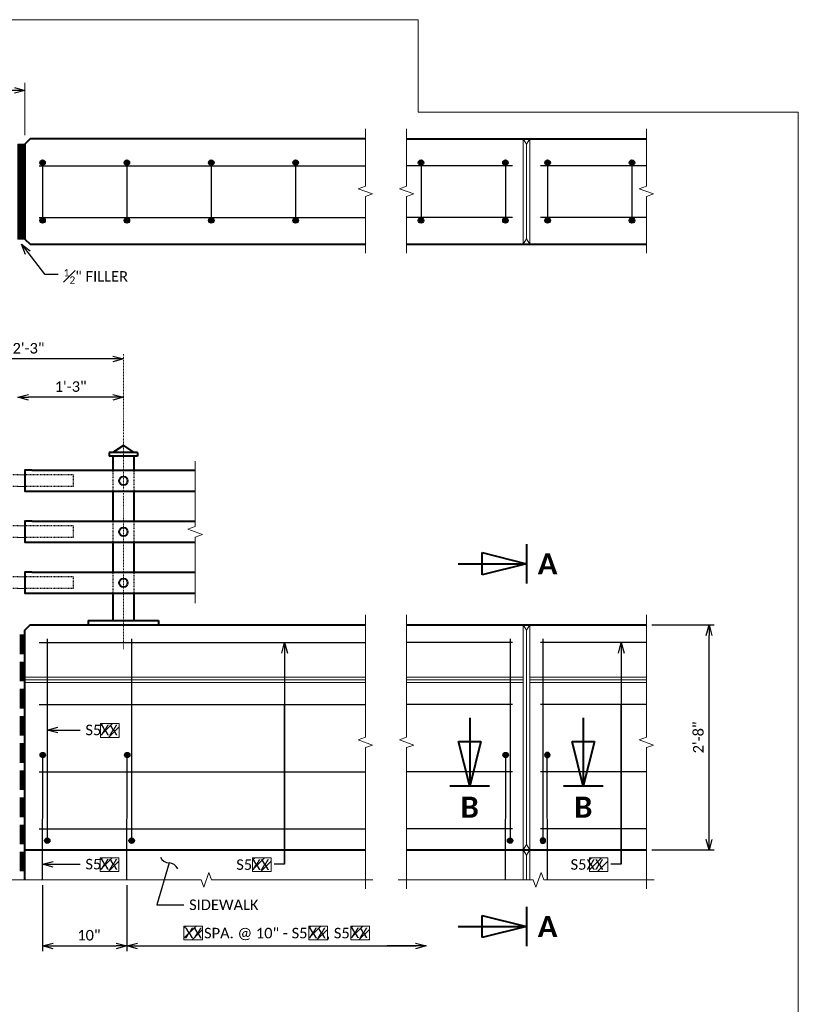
# Model space of a CAD drawing. Extents: x 5346 to 20707, y 13094 to 24070.
# Tile 13 of 14: x 5613 to 5724, y 23930 to 24070. Entities that reach past the tile are written whole.
import ezdxf
from ezdxf import colors
from ezdxf.entities.mleader import LeaderData, LeaderLine
from ezdxf.enums import TextEntityAlignment as Align
from ezdxf.math import Vec2, Vec3

# ---------------------------------------------------------------- set-up
doc = ezdxf.new("R2010")
doc.units = 0
doc.header["$MEASUREMENT"] = 0
doc.linetypes.add('Wisdot2', pattern=[0.125, 0.0625, -0.0625])
doc.linetypes.add('Wisdot4', pattern=[0.28125, 0.125, -0.0625, 0.03125, -0.0625])
for name, color, linetype, lineweight in [('B_ANNO', 7, 'Continuous', 18), ('B_ANNO_BREAK', 7, 'Continuous', 18), ('B_ANNO_DIM', 7, 'Continuous', 18), ('B_CNTR', 1, 'Wisdot4', 18), ('B_CONC_PPT', 12, 'Continuous', 40), ('B_CONC_SDWLK', 14, 'Continuous', 40), ('B_DETAIL', 7, 'Continuous', 18), ('B_DETAIL_HIDDEN', 7, 'Wisdot2', 25), ('B_DETAIL_OBJ', 7, 'Continuous', 40), ('B_REBAR', 5, 'Continuous', 25)]:
    doc.layers.add(name, color=color, linetype=linetype, lineweight=lineweight)
doc.layers.add('B_ANNO_DESIGN_NOTES', color=1, linetype='Continuous', lineweight=18, true_color=0xff0000)
doc.layers.add('B_ANNO_NOPLOT', color=47, linetype='Continuous', lineweight=18, plot=False)
doc.styles.add('Annotative', font='calibri.ttf', dxfattribs={"height": 0.0625})
doc.styles.get("Standard").update_dxf_attribs({"font": 'calibri.ttf'})
doc.styles.add('Title', font='calibrib.ttf', dxfattribs={"height": 0.125})
doc.dimstyles.new('Annotative', dxfattribs={"dimscale": 0, "dimtxt": 0.0625, "dimasz": 0.0625, "dimexe": 0.03125, "dimexo": 0.03125, "dimgap": 0.03125, "dimtad": 1, "dimdec": 3, "dimzin": 3, "dimdsep": 46, "dimlunit": 4, "dimtxsty": 'Standard', "dimblk": 'OPEN30', "dimcen": 0.03125, "dimaunit": 1, "dimadec": 0, "dimazin": 3, "dimtfac": 0.75, "dimtdec": 3, "dimtofl": 0, "dimtmove": 0, "dimatfit": 3, "dimldrblk": 'OPEN30', "dimfxl": 1, "dimtfill": 1, "dimfrac": 1, "dimtolj": 1, "dimtzin": 0, "dimarcsym": 0})

# ---------------------------------------------------------------- blocks, each defined once
blk = doc.blocks.new('AnonymousCell7')
at = {"layer": 'B_DETAIL_OBJ', "lineweight": 80}
for p, q in [((0, 16.839), (0, 14.065)), ((0, 12.976), (0, 10.202)), ((0, 9.113), (0, 6.339)), ((0, 5.25), (0, 2.476)), ((0, 1.387), (0, -1.387)), ((0, -2.476), (0, -5.25)), ((0, -6.339), (0, -9.113)), ((0, -10.202), (0, -12.976)), ((0, -14.065), (0, -16.839))]:
    blk.add_line(p, q, dxfattribs=at)
blk = doc.blocks.new('AnonymousCell69')
at = {"layer": 'B_DETAIL'}
for p, q in [((-0.48, 8.1), (0.52, 8.1)), ((-0.48, 6.43), (0.52, 6.43))]:
    blk.add_line(p, q, dxfattribs=at)
at = {"layer": 'B_DETAIL_HIDDEN'}
for p, q in [((-0.48, 8.1), (-7.36, 8.1)), ((-7.36, 8.1), (-7.36, 6.43)), ((7.36, 8.1), (0.52, 8.1)), ((7.36, 8.1), (7.36, 6.43)), ((-0.48, 6.43), (-7.36, 6.43)), ((7.36, 6.43), (0.52, 6.43))]:
    blk.add_line(p, q, dxfattribs=at)
blk = doc.blocks.new('AnonymousCell57')
at = {"layer": 'B_REBAR'}
h = blk.add_hatch(color=256, dxfattribs=at)
edge = h.paths.add_edge_path()
edge.add_arc((0, 4.109375), 0.390625, 0, 360)
h = blk.add_hatch(color=256, dxfattribs=at)
edge = h.paths.add_edge_path()
edge.add_arc((0, -4.109375), 0.390625, 0, 360)
blk.add_line((0, 4.5), (0, -4.5), dxfattribs=at)
for centre in [(0, 4.109375), (0, -4.109375)]:
    blk.add_circle(centre, 0.390625, dxfattribs=at)
blk = doc.blocks.new('FILLER PLAN')
at = {"layer": 'B_DETAIL_OBJ', "lineweight": 80}
for p, q in [((-0.5, 13.5), (-0.5, 10.77)), ((-0.5, 9.93), (-0.5, 6.89)), ((-0.5, 6.04), (-0.5, 3.45)), ((-0.5, 2.56), (-0.5, -0.05))]:
    blk.add_line(p, q, dxfattribs=at)
blk = doc.blocks.new('_Open30')
at = {"color": 0, "linetype": 'ByBlock', "lineweight": -2}
for p, q in [((-1, 0.268), (0, 0)), ((0, 0), (-1, -0.268)), ((0, 0), (-1, 0))]:
    blk.add_line(p, q, dxfattribs=at)
blk = doc.blocks.new('AnonymousCell91')
at = {"layer": 'B_REBAR'}
h = blk.add_hatch(color=256, dxfattribs=at)
edge = h.paths.add_edge_path()
edge.add_arc((0, -14.15), 0.386, 0, 360)
blk.add_line((0, 14.54), (0, -13.77), dxfattribs=at)
blk.add_circle((0, -14.15), 0.386, dxfattribs=at)
blk = doc.blocks.new('AnonymousCell92')
at = {"layer": 'B_REBAR'}
h = blk.add_hatch(color=256, dxfattribs=at)
edge = h.paths.add_edge_path()
edge.add_arc((0, 8.69), 0.386, 0, 360)
blk.add_line((-0.04, -9.07), (0, 8.3), dxfattribs=at)
blk.add_circle((0, 8.69), 0.386, dxfattribs=at)
blk = doc.blocks.new('*D100')
at = {"layer": 'B_ANNO_DIM', "color": 0, "lineweight": -2, "transparency": 16777216}
for p, q in [((270.5, 128.87), (270.5, 119.47)), ((282.5, 128.87), (282.5, 119.47)), ((272, 120.22), (281, 120.22))]:
    blk.add_line(p, q, dxfattribs=at)
at = {"layer": 'Defpoints', "color": 0, "transparency": 16777216}
for p in [(270.5, 129.62), (282.5, 129.62), (282.5, 120.22)]:
    blk.add_point(p, dxfattribs=at)
at = {"layer": 'B_ANNO_DIM', "color": 0, "lineweight": -2, "transparency": 16777216, "xscale": 1.5, "yscale": 1.5, "zscale": 1.5, "rotation": 180}
blk.add_blockref('_Open30', (270.5, 120.22), dxfattribs=at)
at = {"layer": 'B_ANNO_DIM', "color": 0, "lineweight": -2, "transparency": 16777216, "xscale": 1.5, "yscale": 1.5, "zscale": 1.5}
blk.add_blockref('_Open30', (282.5, 120.22), dxfattribs=at)
at = {"layer": 'B_ANNO_DIM', "color": 0, "transparency": 16777216, "insert": (277.1, 121.74), "char_height": 1.5, "attachment_point": 5, "bg_fill": 3, "box_fill_scale": 1.25, "bg_fill_color": 256, "bg_fill_true_color": 13158600, "bg_fill_transparency": 0}
blk.add_mtext('\\A1;10"', dxfattribs=at)
blk = doc.blocks.new('*D102')
at = {"layer": 'B_ANNO_DIM', "color": 0, "lineweight": -2, "transparency": 16777216}
blk.add_line((284, 120.22), (323.55, 120.22), dxfattribs=at)
at = {"layer": 'Defpoints', "color": 0, "transparency": 16777216}
for p in [(282.5, 120.22), (325.05, 120.22), (325.05, 120.22)]:
    blk.add_point(p, dxfattribs=at)
at = {"layer": 'B_ANNO_DIM', "color": 0, "lineweight": -2, "transparency": 16777216, "xscale": 1.5, "yscale": 1.5, "zscale": 1.5, "rotation": 180}
blk.add_blockref('_Open30', (282.5, 120.22), dxfattribs=at)
at = {"layer": 'B_ANNO_DIM', "color": 0, "lineweight": -2, "transparency": 16777216, "xscale": 1.5, "yscale": 1.5, "zscale": 1.5}
blk.add_blockref('_Open30', (325.05, 120.22), dxfattribs=at)
at = {"layer": 'B_ANNO_DIM', "color": 0, "transparency": 16777216, "insert": (302.52, 121.9), "char_height": 1.5, "attachment_point": 5, "bg_fill": 3, "box_fill_scale": 1.25, "bg_fill_color": 256, "bg_fill_true_color": 13158600, "bg_fill_transparency": 0}
blk.add_mtext('\\A1;     SPA. @ 10" - S5     , S5 ', dxfattribs=at)
blk = doc.blocks.new('SECTION')
at = {"layer": 'B_ANNO', "lineweight": 40}
for p, q in [((-1.5, 1.404), (-1.5, -1.404)), ((-4.665, -0.79125), (-4.665, 0.79125)), ((-4.665, 0.79125), (-1.5, 0)), ((-6.353, 0), (-1.5, 0)), ((-1.5, 0), (-4.665, -0.79125))]:
    blk.add_line(p, q, dxfattribs=at)
at = {"style": 'Title'}
blk.add_attdef('A', text='', height=1.5, dxfattribs=at).set_placement((0, 0), align=Align.MIDDLE_CENTER)
blk = doc.blocks.new('*U51')
at = {"layer": 'B_ANNO', "lineweight": 40}
for p, q in [((0, 6.353), (0, 1.5)), ((-0.79125, 4.665), (0.79125, 4.665)), ((0, 1.5), (-0.79125, 4.665)), ((0.79125, 4.665), (0, 1.5)), ((1.404, 1.5), (-1.404, 1.5))]:
    blk.add_line(p, q, dxfattribs=at)
at = {"style": 'Title'}
blk.add_attdef('A', text='', height=1.5, dxfattribs=at).set_placement((0, 0), align=Align.MIDDLE_CENTER)
blk = doc.blocks.new('*D52')
at = {"layer": 'B_ANNO_DIM', "color": 0, "lineweight": -2, "transparency": 16777216}
for p, q in [((5703.39, 23983.67), (5712.3, 23983.67)), ((5711.55, 23953.17), (5711.55, 23982.17)), ((5703.39, 23951.67), (5712.3, 23951.67))]:
    blk.add_line(p, q, dxfattribs=at)
at = {"layer": 'Defpoints', "color": 0, "transparency": 16777216}
for p in [(5702.64, 23983.67), (5711.55, 23983.67), (5702.64, 23951.67)]:
    blk.add_point(p, dxfattribs=at)
at = {"layer": 'B_ANNO_DIM', "color": 0, "lineweight": -2, "transparency": 16777216, "xscale": 1.5, "yscale": 1.5, "zscale": 1.5}
for p, rotation in [((5711.55, 23983.67), 90), ((5711.55, 23951.67), 270)]:
    blk.add_blockref('_Open30', p, dxfattribs=dict(at, rotation=rotation))
at = {"layer": 'B_ANNO_DIM', "color": 0, "transparency": 16777216, "insert": (5710.03, 23967.67), "char_height": 1.5, "attachment_point": 5, "rotation": 90, "bg_fill": 3, "box_fill_scale": 1.25, "bg_fill_color": 256, "bg_fill_true_color": 13158600, "bg_fill_transparency": 0}
blk.add_mtext('\\A1;2\'-8"', dxfattribs=at)
blk = doc.blocks.new('_Integral')
at = {"color": 0, "linetype": 'ByBlock', "lineweight": -2}
for centre, start, end in [((0.439, 0.118), 129, 195), ((-0.439, -0.118), 309, 15)]:
    blk.add_arc(centre, 0.454, start, end, dxfattribs=at)
blk = doc.blocks.new('POST ELEVATION')
at = {"layer": 'B_DETAIL_HIDDEN', "ltscale": 0.5}
for p, q in [((-1.5, 22.01), (-1.5, 19.01)), ((1.5, 22.01), (1.5, 19.01)), ((-1.5, 14.75), (-1.5, 11.75)), ((1.5, 14.75), (1.5, 11.75)), ((-1.5, 7.5), (-1.5, 4.5)), ((1.5, 7.5), (1.5, 4.5))]:
    blk.add_line(p, q, dxfattribs=at)
at = {"layer": 'B_DETAIL_OBJ'}
for p, q in [((0, 25.52), (-1.5, 24.52)), ((0, 25.52), (1.5, 24.52)), ((2, 24.52), (-2, 24.52)), ((-2, 24.52), (-2, 24.01)), ((2, 24.01), (-2, 24.01)), ((-1.5, 24.01), (-1.5, 22.01)), ((1.5, 24.01), (1.5, 22.01)), ((2, 24.52), (2, 24.01)), ((-1.5, 19.01), (-1.5, 14.75)), ((1.5, 19.01), (1.5, 14.75)), ((-1.5, 11.75), (-1.5, 7.5)), ((1.5, 11.75), (1.5, 7.5)), ((-1.5, 4.5), (-1.5, 0.64)), ((1.5, 4.5), (1.5, 0.64)), ((-4.99, 0.64), (5.01, 0.64)), ((-4.99, 0.64), (-4.99, 0)), ((5.01, 0.64), (5.01, 0))]:
    blk.add_line(p, q, dxfattribs=at)
for centre in [(0, 20.51), (0, 13.25), (0, 6)]:
    blk.add_circle(centre, 0.608, dxfattribs=at)
blk = doc.blocks.new('*D61')
at = {"layer": 'B_ANNO_DIM', "color": 0, "lineweight": -2, "transparency": 16777216}
blk.add_line((5626.75, 24021.51), (5602.75, 24021.51), dxfattribs=at)
at = {"layer": 'Defpoints', "color": 0, "transparency": 16777216}
for p in [(5601.25, 24021.51), (5601.25, 24021.51), (5628.25, 24021.51)]:
    blk.add_point(p, dxfattribs=at)
at = {"layer": 'B_ANNO_DIM', "color": 0, "lineweight": -2, "transparency": 16777216, "xscale": 1.5, "yscale": 1.5, "zscale": 1.5, "rotation": 180}
blk.add_blockref('_Open30', (5601.25, 24021.51), dxfattribs=at)
at = {"layer": 'B_ANNO_DIM', "color": 0, "lineweight": -2, "transparency": 16777216, "xscale": 1.5, "yscale": 1.5, "zscale": 1.5}
blk.add_blockref('_Open30', (5628.25, 24021.51), dxfattribs=at)
at = {"layer": 'B_ANNO_DIM', "color": 0, "transparency": 16777216, "insert": (5614.75, 24023.03), "char_height": 1.5, "attachment_point": 5, "bg_fill": 3, "box_fill_scale": 1.25, "bg_fill_color": 256, "bg_fill_true_color": 13158600, "bg_fill_transparency": 0}
blk.add_mtext('\\A1;2\'-3"', dxfattribs=at)
blk = doc.blocks.new('*D63')
at = {"layer": 'B_ANNO_DIM', "color": 0, "lineweight": -2, "transparency": 16777216}
blk.add_line((5626.75, 24016.06), (5614.75, 24016.06), dxfattribs=at)
at = {"layer": 'Defpoints', "color": 0, "transparency": 16777216}
for p in [(5613.25, 24016.06), (5613.25, 24016.06), (5628.25, 24016.06)]:
    blk.add_point(p, dxfattribs=at)
at = {"layer": 'B_ANNO_DIM', "color": 0, "lineweight": -2, "transparency": 16777216, "xscale": 1.5, "yscale": 1.5, "zscale": 1.5, "rotation": 180}
blk.add_blockref('_Open30', (5613.25, 24016.06), dxfattribs=at)
at = {"layer": 'B_ANNO_DIM', "color": 0, "lineweight": -2, "transparency": 16777216, "xscale": 1.5, "yscale": 1.5, "zscale": 1.5}
blk.add_blockref('_Open30', (5628.25, 24016.06), dxfattribs=at)
at = {"layer": 'B_ANNO_DIM', "color": 0, "transparency": 16777216, "insert": (5620.75, 24017.58), "char_height": 1.5, "attachment_point": 5, "bg_fill": 3, "box_fill_scale": 1.25, "bg_fill_color": 256, "bg_fill_true_color": 13158600, "bg_fill_transparency": 0}
blk.add_mtext('\\A1;1\'-3"', dxfattribs=at)
blk = doc.blocks.new('*U99')
at = {"layer": 'B_ANNO_DESIGN_NOTES'}
h = blk.add_hatch(dxfattribs=at)
h.set_pattern_fill('ANSI31', color=256, scale=8)
h.set_pattern_definition([(45, (272.3085, 275.733), (-0.707107, 0.707107), [])])
h.paths.add_polyline_path([(278.7364, 151.8578), (281.3854, 151.8578), (281.3854, 149.8908), (278.7364, 149.8908)])
h = blk.add_hatch(dxfattribs=at)
h.set_pattern_fill('ANSI31', color=256, scale=8)
h.set_pattern_definition([(45, (272.2921, 256.6455), (-0.707107, 0.707107), [])])
h.paths.add_polyline_path([(278.72, 132.7703), (281.3689, 132.7703), (281.3689, 130.8033), (278.72, 130.8033)])
at = {"layer": 'B_DETAIL'}
h = blk.add_hatch(dxfattribs=at)
h.set_pattern_fill('ANSI31', color=256)
h.set_pattern_definition([(45, (267.50375, 227.54857), (-0.0883883, 0.0883883), [])])
h.paths.add_polyline_path([(268.0038, 220.7986), (267.0038, 220.7986), (267.0038, 234.2986), (268.0038, 234.2986)])
at = {"layer": 'B_ANNO_DESIGN_NOTES'}
for points in [[(278.7364, 151.8578), (281.3854, 151.8578), (281.3854, 149.8908), (278.7364, 149.8908)], [(278.72, 132.7703), (281.3689, 132.7703), (281.3689, 130.8033), (278.72, 130.8033)]]:
    blk.add_lwpolyline(points, close=True, dxfattribs=at)
at = {"layer": 'B_ANNO_DIM'}
blk.add_line((268.0038, 235.5784), (268.0038, 243.0318), dxfattribs=at)
at = {"layer": 'B_CONC_PPT', "flags": 128}
for points in [[(316.4238, 235.0486), (268.7538, 235.0486), (268.0038, 234.2986), (268.0038, 220.7986), (268.7538, 220.0486), (316.4238, 220.0486)], [(268.0038, 133.8876), (268.0038, 165.1416), (268.7538, 165.8916), (316.4238, 165.8916)]]:
    blk.add_lwpolyline(points, dxfattribs=at)
at = {"layer": 'B_DETAIL'}
for p, q in [((316.4238, 158.4657), (268.0038, 158.4657)), ((316.4238, 158.0907), (268.0038, 158.0907)), ((316.4238, 157.7157), (268.0038, 157.7157))]:
    blk.add_line(p, q, dxfattribs=at)
blk.add_lwpolyline([(268.0038, 220.7986), (267.0038, 220.7986), (267.0038, 234.2986), (268.0038, 234.2986)], close=True, dxfattribs=at)
at = {"layer": 'B_DETAIL_OBJ', "flags": 128}
for points in [[(269.0038, 187.9056), (268.0038, 187.9056), (268.0038, 184.9076), (269.0038, 184.9076)], [(269.0038, 180.642), (268.0038, 180.642), (268.0038, 177.648), (269.0038, 177.648)], [(269.0038, 173.3976), (268.0038, 173.3976), (268.0038, 170.3976), (269.0038, 170.3976)]]:
    blk.add_lwpolyline(points, dxfattribs=at)
at = {"layer": 'B_REBAR'}
for p, q in [((270.0038, 231.22), (316.4238, 231.22)), ((270.0038, 223.8728), (316.4238, 223.8728)), ((270.0038, 163.3745), (316.4238, 163.3745)), ((270.0038, 154.5515), (316.4238, 154.5515)), ((270.0038, 154.5515), (316.4238, 154.5515)), ((270.0038, 145.0005), (316.4238, 145.0005)), ((270.0038, 145.0005), (316.4238, 145.0005)), ((270.0038, 136.8686), (316.4238, 136.8686))]:
    blk.add_line(p, q, dxfattribs=at)
for name, p in [('AnonymousCell57', (270.5038, 227.5486)), ('AnonymousCell57', (282.5038, 227.5486)), ('AnonymousCell57', (294.5038, 227.5486)), ('AnonymousCell57', (306.5038, 227.5486)), ('AnonymousCell69', (267.488, 179.1391)), ('AnonymousCell69', (267.488, 171.8795)), ('AnonymousCell69', (267.488, 164.6291)), ('AnonymousCell7', (267.5038, 147.6766)), ('AnonymousCell91', (271.1772, 149.3536)), ('AnonymousCell91', (283.1772, 149.3536)), ('AnonymousCell92', (270.5442, 138.6881))]:
    blk.add_blockref(name, p)
at = {"layer": 'B_ANNO_NOPLOT'}
blk.add_blockref('FILLER PLAN', (268.0038, 220.7986), dxfattribs=at)
at = {"layer": 'B_ANNO_DIM', "style": 'Annotative'}
blk.add_attdef('BAR1', (278.7587, 150.1973), '', height=1.5, dxfattribs=at)
at = {"layer": 'B_ANNO_DIM'}
dim = blk.add_linear_dim(base=(325.0497, 120.2196), p1=(282.5038, 120.2196), p2=(325.0497, 120.2196), text='     SPA. @ 10" - S5     , S5 ', dimstyle='Annotative', dxfattribs=at)
dim.commit()
dim.dimension.update_dxf_attribs({"geometry": '*D102', "text_midpoint": (302.5204, 120.2196), "dimtype": 160})
ml = blk.add_multileader_mtext('Standard', dxfattribs=at)
ml.set_content('BACK FACE\\POF ABUT.', color=256)
ml.set_leader_properties()
ml.set_arrow_properties(name='OPEN30')
ml.build(insert=Vec2(0, 0))
ml.multileader.update_dxf_attribs({"text_right_attachment_type": 3, "dogleg_length": 0.0625, "arrow_head_size": 1.5, "scale": 24})
ctx = ml.context
ctx.base_point, ctx.scale, ctx.char_height, ctx.arrow_head_size, ctx.landing_gap_size, ctx.plane_origin = Vec3(247.6246, 244.4761), 24, 1.5, 1.5, 0.75, Vec3(268.0038, 241.9496)
ctx.right_attachment = 3
notes = []
notes.append((ctx, [(0, (1, 1, 0), (260.843, 241.9496), (-1, 0), 1.5, [(0, [(268.0038, 241.9496), (260.843, 241.9496), (260.843, 241.9496)], 0, [])])]))
ctx.mtext.insert, ctx.mtext.flow_direction = Vec3(248.3746, 245.2371), 5
ml = blk.add_multileader_mtext('Standard', dxfattribs=at)
ml.set_content('\\A1;{\\H0.7x;\\S1#2;}" FILLER', color=256)
ml.set_leader_properties()
ml.set_arrow_properties(name='OPEN30')
ml.build(insert=Vec2(0, 0))
ml.multileader.update_dxf_attribs({"text_right_attachment_type": 3, "dogleg_length": 0.0625, "arrow_head_size": 1.5, "scale": 24})
ctx = ml.context
ctx.base_point, ctx.scale, ctx.char_height, ctx.arrow_head_size, ctx.landing_gap_size, ctx.plane_origin = Vec3(272.7466, 215.7745), 24, 1.5, 1.5, 0.75, Vec3(269.4256, 220.2585)
ctx.right_attachment = 3
notes.append((ctx, [(0, (1, 1, 0), (271.2466, 215.7745), (1, 0), 1.5, [(0, [(267.5038, 220.0486), (270.8048, 215.7745), (271.0056, 215.7745)], 0, [])])]))
ctx.mtext.insert, ctx.mtext.flow_direction = Vec3(273.4966, 216.528), 5
ml = blk.add_multileader_mtext('Standard', dxfattribs=at)
ml.set_content('S5', color=256)
ml.set_leader_properties()
ml.set_arrow_properties(name='OPEN30')
ml.build(insert=Vec2(0, 0))
ml.multileader.update_dxf_attribs({"text_right_attachment_type": 3, "dogleg_length": 0.0625, "arrow_head_size": 1.5, "scale": 24})
ctx = ml.context
ctx.base_point, ctx.scale, ctx.char_height, ctx.arrow_head_size, ctx.landing_gap_size, ctx.plane_origin = Vec3(275.8537, 150.937), 24, 1.5, 1.5, 0.75, Vec3(271.1772, 150.937)
ctx.right_attachment = 3
notes.append((ctx, [(0, (1, 1, 0), (274.3537, 150.937), (1, 0), 1.5, [(0, [(271.1772, 150.937), (274.3537, 150.937), (274.3537, 150.937)], 0, [])])]))
ctx.mtext.insert, ctx.mtext.flow_direction = Vec3(276.6037, 151.6979), 5
ml = blk.add_multileader_mtext('Standard', dxfattribs=at)
ml.set_content('S5', color=256)
ml.set_leader_properties()
ml.set_arrow_properties(name='OPEN30')
ml.build(insert=Vec2(0, 0))
ml.multileader.update_dxf_attribs({"text_right_attachment_type": 3, "dogleg_length": 0.0625, "arrow_head_size": 1.5, "scale": 24})
ctx = ml.context
ctx.base_point, ctx.scale, ctx.char_height, ctx.arrow_head_size, ctx.landing_gap_size, ctx.plane_origin = Vec3(275.8537, 131.8494), 24, 1.5, 1.5, 0.75, Vec3(271.1772, 131.8494)
ctx.right_attachment = 3
notes.append((ctx, [(0, (1, 1, 0), (274.3537, 131.8494), (1, 0), 1.5, [(0, [(270.5089, 131.8494), (274.3537, 131.8494), (274.3537, 131.8494)], 0, [])])]))
ctx.mtext.insert, ctx.mtext.flow_direction = Vec3(276.6037, 132.6104), 5
for ctx, leaders in notes:
    for number, flags, end, landing, length, lines in leaders:
        leader = LeaderData()
        leader.index, (leader.has_last_leader_line, leader.has_dogleg_vector, leader.attachment_direction) = number, flags
        leader.last_leader_point, leader.dogleg_vector, leader.dogleg_length = Vec3(end), Vec3(landing), length
        for number, points, colour, breaks in lines:
            line = LeaderLine()
            line.index, line.vertices, line.color, line.breaks = number, Vec3.list(points), colors.encode_raw_color(colour), breaks
            leader.lines.append(line)
        ctx.leaders.append(leader)
at = {"layer": 'B_ANNO_DESIGN_NOTES'}
h = blk.add_hatch(dxfattribs=at)
h.set_pattern_fill('ANSI31', color=256, scale=8)
h.set_pattern_definition([(45, (293.9587, 256.6455), (-0.707107, 0.707107), [])])
h.paths.add_polyline_path([(300.3866, 132.7703), (303.0355, 132.7703), (303.0355, 130.8033), (300.3866, 130.8033)])
h = blk.add_hatch(dxfattribs=at)
h.set_pattern_fill('ANSI31', color=256, scale=8)
h.set_pattern_definition([(45, (284.1967, 246.9276), (-0.707107, 0.707107), [])])
h.paths.add_polyline_path([(290.6246, 123.0523), (293.2735, 123.0523), (293.2735, 121.0854), (290.6246, 121.0854)])
h = blk.add_hatch(dxfattribs=at)
h.set_pattern_fill('ANSI31', color=256, scale=8)
h.set_pattern_definition([(45, (301.9388, 246.9276), (-0.707107, 0.707107), [])])
h.paths.add_polyline_path([(308.3667, 123.0523), (311.0157, 123.0523), (311.0157, 121.0854), (308.3667, 121.0854)])
h = blk.add_hatch(dxfattribs=at)
h.set_pattern_fill('ANSI31', color=256, scale=8)
h.set_pattern_definition([(45, (307.9243, 246.9276), (-0.707107, 0.707107), [])])
h.paths.add_polyline_path([(314.3522, 123.0523), (317.0012, 123.0523), (317.0012, 121.0854), (314.3522, 121.0854)])
for points in [[(300.3866, 132.7703), (303.0355, 132.7703), (303.0355, 130.8033), (300.3866, 130.8033)], [(290.6246, 123.0523), (293.2735, 123.0523), (293.2735, 121.0854), (290.6246, 121.0854)], [(308.3667, 123.0523), (311.0157, 123.0523), (311.0157, 121.0854), (308.3667, 121.0854)], [(314.3522, 123.0523), (317.0012, 123.0523), (317.0012, 121.0854), (314.3522, 121.0854)]]:
    blk.add_lwpolyline(points, close=True, dxfattribs=at)
at = {"layer": 'B_ANNO_NOPLOT', "flags": 128}
blk.add_lwpolyline([(0, 0), (0, 252), (323.9277, 252), (323.9277, 238.8552), (378, 238.8552), (378, 40.4996), (316.5708, 40.4996), (316.5708, 0)], close=True, dxfattribs=at)
at = {"layer": 'B_CONC_SDWLK', "flags": 128}
blk.add_lwpolyline([(268.0038, 129.6156), (268.0038, 133.8876), (316.4238, 133.8876)], dxfattribs=at)
blk.add_blockref('AnonymousCell92', (282.5442, 138.6881))
at = {"layer": 'B_ANNO_DIM', "style": 'Annotative'}
for tag, p in [('BAR2', (278.7401, 131.0927)), ('SPA1', (290.7475, 121.303)), ('BAR4', (308.357, 121.3216)), ('BAR5', (314.3293, 121.331))]:
    blk.add_attdef(tag, p, '', height=1.5, dxfattribs=at)
blk.add_attdef('BAR3', text='', height=1.5, dxfattribs=at).set_placement((302.7438, 131.0393), align=Align.RIGHT)
at = {"layer": 'B_ANNO_DIM'}
blk.add_leader([(323.6468, 120.2196), (319.5327, 120.2196)], dimstyle='Annotative', dxfattribs=at)
ml = blk.add_multileader_mtext('Standard', dxfattribs=at)
ml.set_content(' ', color=256)
ml.set_leader_properties()
ml.set_arrow_properties(name='OPEN30')
ml.build(insert=Vec2(0, 0))
ml.multileader.update_dxf_attribs({"text_right_attachment_type": 3, "dogleg_length": 0.0625, "arrow_head_size": 1.5, "scale": 24})
ctx = ml.context
ctx.base_point, ctx.scale, ctx.char_height, ctx.arrow_head_size, ctx.landing_gap_size, ctx.plane_origin = Vec3(301.397, 131.8494), 24, 1.5, 1.5, 0.75, Vec3(317.4454, 131.8494)
ctx.right_attachment = 3
notes = []
notes.append((ctx, [(0, (1, 1, 0), (304.9313, 131.8494), (-1, 0), 1.5, [(4, [(304.9313, 163.3745), (304.9313, 131.8494), (304.9313, 131.8494), (304.9313, 131.8494), (304.9313, 154.5475), (304.9313, 131.8494), (304.9313, 144.9965), (304.9313, 136.8646)], 0, [])])]))
ctx.mtext.insert, ctx.mtext.flow_direction = Vec3(302.147, 132.5994), 5
for ctx, leaders in notes:
    for number, flags, end, landing, length, lines in leaders:
        leader = LeaderData()
        leader.index, (leader.has_last_leader_line, leader.has_dogleg_vector, leader.attachment_direction) = number, flags
        leader.last_leader_point, leader.dogleg_vector, leader.dogleg_length = Vec3(end), Vec3(landing), length
        for number, points, colour, breaks in lines:
            line = LeaderLine()
            line.index, line.vertices, line.color, line.breaks = number, Vec3.list(points), colors.encode_raw_color(colour), breaks
            leader.lines.append(line)
        ctx.leaders.append(leader)
dim = blk.add_linear_dim(base=(282.5038, 120.2196), p1=(270.5038, 129.6156), p2=(282.5038, 129.6156), text='10"', dimstyle='Annotative', dxfattribs=at)
dim.commit()
dim.dimension.update_dxf_attribs({"geometry": '*D100', "text_midpoint": (277.1007, 120.2196), "dimtype": 160})
blk = doc.blocks.new('INS_RAILCOMB3T_BASE')
at = {"layer": 'B_ANNO_DESIGN_NOTES'}
h = blk.add_hatch(dxfattribs=at)
h.set_pattern_fill('ANSI31', color=256, scale=8)
h.set_pattern_definition([(45, (341.8565, 256.6495), (-0.707107, 0.707107), [])])
h.paths.add_polyline_path([(348.2844, 132.7743), (350.9334, 132.7743), (350.9334, 130.8073), (348.2844, 130.8073)])
at = {"layer": 'B_ANNO_BREAK', "flags": 128}
for points in [[(316.4238, 218.7752), (316.4238, 226.8318), (317.4547, 227.207), (315.3928, 227.9575), (316.4238, 228.3327), (316.4238, 236.4854)], [(322.2908, 218.7752), (322.2908, 226.8318), (323.3217, 227.207), (321.2598, 227.9575), (322.2908, 228.3327), (322.2908, 236.4854)], [(356.3948, 218.7752), (356.3948, 226.8318), (357.4257, 227.207), (355.3638, 227.9575), (356.3948, 228.3327), (356.3948, 236.4854)], [(292.2231, 168.9953), (292.2231, 178.3862), (293.254, 178.7614), (291.1921, 179.5119), (292.2231, 179.8871), (292.2231, 189.1717)], [(316.4238, 128.3515), (316.4238, 148.4327), (317.4547, 148.8079), (315.3928, 149.5584), (316.4238, 149.9336), (316.4238, 167.3304)], [(322.2908, 128.3515), (322.2908, 148.4327), (323.3217, 148.8079), (321.2598, 149.5584), (322.2908, 149.9336), (322.2908, 167.3304)], [(356.3948, 128.3515), (356.3948, 148.4327), (357.4257, 148.8079), (355.3638, 149.5584), (356.3948, 149.9336), (356.3948, 167.3304)], [(61.8, 129.6156), (83.2288, 129.6156), (83.604, 128.5847), (84.3545, 130.6466), (84.7298, 129.6156), (150.1316, 129.6156), (150.5068, 128.5847), (151.2573, 130.6466), (151.6326, 129.6156), (222.0795, 129.6156), (222.4547, 128.5847), (223.2052, 130.6466), (223.5804, 129.6156), (293.0516, 129.6156), (293.4269, 128.5847), (294.1773, 130.6466), (294.5526, 129.6156), (317.5057, 129.6156)], [(321.087, 129.6196), (340.3127, 129.6196), (340.688, 128.5887), (341.4384, 130.6506), (341.8137, 129.6196), (357.4899, 129.6196)]]:
    blk.add_lwpolyline(points, dxfattribs=at)
at = {"layer": 'B_ANNO_DESIGN_NOTES'}
blk.add_lwpolyline([(348.2844, 132.7743), (350.9334, 132.7743), (350.9334, 130.8073), (348.2844, 130.8073)], close=True, dxfattribs=at)
at = {"layer": 'B_ANNO_NOPLOT', "flags": 128}
blk.add_lwpolyline([(0, 0), (0, 252), (323.9277, 252), (323.9277, 238.8552), (378, 238.8552), (378, 40.4996), (316.5708, 40.4996), (316.5708, 0)], close=True, dxfattribs=at)
at = {"layer": 'B_CNTR'}
blk.add_line((282.0038, 204.435), (282.0038, 162.4468), dxfattribs=at)
at = {"layer": 'B_CONC_PPT'}
for p, q in [((322.2908, 235.0486), (356.3948, 235.0486)), ((322.2908, 220.0486), (356.3948, 220.0486)), ((322.2908, 165.8916), (356.3948, 165.8916))]:
    blk.add_line(p, q, dxfattribs=at)
at = {"layer": 'B_CONC_SDWLK'}
blk.add_line((322.2908, 133.8916), (356.3948, 133.8916), dxfattribs=at)
at = {"layer": 'B_DETAIL'}
for p, q in [((339.3428, 234.2966), (338.8468, 235.0486)), ((338.8468, 235.0486), (338.8468, 220.0486)), ((339.3428, 234.2966), (339.8388, 235.0486)), ((339.3428, 234.2966), (339.3428, 220.8006)), ((339.8388, 235.0486), (339.8388, 220.0486)), ((339.3428, 220.8006), (338.8468, 220.0486)), ((339.3428, 220.8006), (339.8388, 220.0486)), ((338.8468, 165.8916), (338.8468, 129.6196)), ((339.3428, 165.1396), (338.8468, 165.8916)), ((339.3428, 165.1396), (339.8388, 165.8916)), ((339.8388, 165.8916), (339.8388, 129.6196)), ((339.3428, 165.1396), (339.3428, 134.6436)), ((338.8468, 158.4657), (322.2908, 158.4657)), ((356.3948, 158.4657), (339.8388, 158.4657)), ((338.8468, 158.0907), (322.2908, 158.0907)), ((338.8468, 157.7157), (322.2908, 157.7157)), ((356.3948, 158.0907), (339.8388, 158.0907)), ((356.3948, 157.7157), (339.8388, 157.7157)), ((339.3428, 134.6436), (338.8468, 133.8916)), ((339.3428, 134.6436), (339.8388, 133.8916)), ((339.3428, 133.1396), (338.8468, 133.8916)), ((339.3428, 133.1396), (339.8388, 133.8916)), ((339.3428, 133.1396), (339.3428, 129.6196))]:
    blk.add_line(p, q, dxfattribs=at)
at = {"layer": 'B_DETAIL_OBJ'}
for p, q in [((269.0038, 187.9056), (292.2231, 187.9056)), ((269.0038, 184.9076), (292.2231, 184.9076)), ((269.0038, 180.642), (292.2231, 180.642)), ((269.0038, 177.648), (292.2231, 177.648)), ((269.0038, 173.3976), (292.2231, 173.3976)), ((269.0038, 170.3976), (292.2231, 170.3976))]:
    blk.add_line(p, q, dxfattribs=at)
at = {"layer": 'B_REBAR'}
for p, q in [((337.3424, 231.22), (322.2908, 231.22)), ((356.3948, 231.22), (341.3432, 231.22)), ((337.3424, 223.8728), (322.2908, 223.8728)), ((356.3948, 223.8728), (341.3432, 223.8728)), ((337.3424, 163.3785), (322.2908, 163.3785)), ((356.3948, 163.3785), (341.3432, 163.3785)), ((337.3424, 154.5515), (322.2908, 154.5515)), ((356.3948, 154.5515), (341.3432, 154.5515)), ((337.3424, 145.0005), (322.2908, 145.0005)), ((356.3948, 145.0005), (341.3432, 145.0005)), ((337.3424, 136.8686), (322.2908, 136.8686)), ((356.3948, 136.8686), (341.3432, 136.8686))]:
    blk.add_line(p, q, dxfattribs=at)
for name, p in [('AnonymousCell57', (324.3428, 227.5486)), ('AnonymousCell57', (336.3428, 227.5486)), ('AnonymousCell57', (342.3428, 227.5486)), ('AnonymousCell57', (354.3428, 227.5486)), ('AnonymousCell91', (337.0162, 149.3536)), ('AnonymousCell92', (336.3832, 138.6881))]:
    blk.add_blockref(name, p)
at = {"xscale": -1}
for name, p in [('AnonymousCell91', (341.6693, 149.3536)), ('AnonymousCell92', (342.3023, 138.6881))]:
    blk.add_blockref(name, p, dxfattribs=at)
at = {"layer": 'B_ANNO', "xscale": 2, "yscale": 2, "zscale": 2}
for name, p, values in [('SECTION', (342.3428, 174.5944), {'A': 'A'}), ('*U51', (331.2665, 139.9584), {'A': 'B'}), ('*U51', (347.419, 139.9584), {'A': 'B'}), ('SECTION', (342.3428, 122.9837), {'A': 'A'})]:
    blk.add_blockref(name, p, dxfattribs=at).add_auto_attribs(values)
at = {"layer": 'B_ANNO_DIM'}
blk.add_blockref('POST ELEVATION', (282.0038, 165.8916), dxfattribs=at)
at = {"layer": 'B_ANNO_DIM', "style": 'Annotative'}
for tag, p in [('SHT', (195.6155, 204.5169)), ('BAR15', (345.6116, 131.0624)), ('SPA3', (173.5597, 121.2897)), ('DIM1', (189.7499, 121.3362)), ('BAR12', (20.4825, 59.9504)), ('BAR13', (20.5031, 55.4417)), ('BAR14', (20.5078, 28.9089))]:
    blk.add_attdef(tag, p, '', height=1.5, dxfattribs=at)
at = {"layer": 'B_ANNO_DIM'}
ml = blk.add_multileader_mtext('Standard', dxfattribs=at)
ml.set_content(' ', color=256)
ml.set_leader_properties()
ml.set_arrow_properties(name='OPEN30')
ml.build(insert=Vec2(0, 0))
ml.multileader.update_dxf_attribs({"text_right_attachment_type": 3, "dogleg_length": 0.0625, "arrow_head_size": 1.5, "scale": 24})
ctx = ml.context
ctx.base_point, ctx.scale, ctx.char_height, ctx.arrow_head_size, ctx.landing_gap_size, ctx.plane_origin = Vec3(349.2949, 131.8534), 24, 1.5, 1.5, 0.75, Vec3(365.3432, 131.8534)
ctx.right_attachment = 3
notes = []
notes.append((ctx, [(0, (1, 1, 0), (352.8291, 131.8534), (-1, 0), 1.5, [(4, [(352.8291, 163.3785), (352.8291, 131.8534), (352.8291, 131.8534), (352.8291, 131.8534), (352.8291, 154.5515), (352.8291, 131.8534), (352.8291, 145.0005), (352.8291, 136.8686)], 0, [])])]))
ctx.mtext.insert, ctx.mtext.flow_direction = Vec3(350.0449, 132.6034), 5
ml = blk.add_multileader_mtext('Standard', dxfattribs=at)
ml.set_content('SIDEWALK', color=256)
ml.set_leader_properties()
ml.set_arrow_properties(name='INTEGRAL')
ml.build(insert=Vec2(0, 0))
ml.multileader.update_dxf_attribs({"dogleg_length": 0.125, "arrow_head_size": 3, "scale": 24})
ctx = ml.context
ctx.base_point, ctx.scale, ctx.char_height, ctx.arrow_head_size, ctx.landing_gap_size, ctx.plane_origin = Vec3(290.603, 126.0663), 24, 1.5, 3, 0.75, Vec3(288.5041, 132.0342)
notes.append((ctx, [(0, (1, 1, 0), (287.603, 126.0663), (1, 0), 3, [(0, [(288.5041, 132.0342), (286.7679, 126.0663), (287.2234, 126.0663)], 0, [])])]))
ctx.mtext.insert, ctx.mtext.flow_direction = Vec3(291.353, 126.8272), 5
for ctx, leaders in notes:
    for number, flags, end, landing, length, lines in leaders:
        leader = LeaderData()
        leader.index, (leader.has_last_leader_line, leader.has_dogleg_vector, leader.attachment_direction) = number, flags
        leader.last_leader_point, leader.dogleg_vector, leader.dogleg_length = Vec3(end), Vec3(landing), length
        for number, points, colour, breaks in lines:
            line = LeaderLine()
            line.index, line.vertices, line.color, line.breaks = number, Vec3.list(points), colors.encode_raw_color(colour), breaks
            leader.lines.append(line)
        ctx.leaders.append(leader)
for base, p1, p2, picture, middle in [((255.0038, 203.7326), (282.0038, 203.7326), (255.0038, 203.7326), '*D61', (268.5038, 205.2511)), ((267.0038, 198.2792), (282.0038, 198.2792), (267.0038, 198.2792), '*D63', (274.5038, 199.7977))]:
    dim = blk.add_linear_dim(base=base, p1=p1, p2=p2, dimstyle='Annotative', dxfattribs=at)
    dim.commit()
    dim.dimension.update_dxf_attribs({"geometry": picture, "text_midpoint": middle, "insert": (-5346.2422, -23817.7824)})
dim = blk.add_linear_dim(base=(365.305, 165.8916), p1=(356.3948, 133.8916), p2=(356.3948, 165.8916), angle=90, dimstyle='Annotative', dxfattribs=at)
dim.commit()
dim.dimension.update_dxf_attribs({"geometry": '*D52', "text_midpoint": (363.7866, 149.8916), "insert": (-5346.2422, -23817.7824)})

msp = doc.modelspace()

# ---------------------------------------------------------------- block references
msp.add_blockref('*U99', (5346.24, 23817.78)).add_auto_attribs({'BAR1': 'XX', 'BAR2': 'XX', 'BAR3': 'S5XX', 'BAR4': 'XX', 'BAR5': 'XX', 'SPA1': 'XX'})

# ---------------------------------------------------------------- next in the draw order: block references
ref = msp.add_blockref('INS_RAILCOMB3T_BASE', (5346.24, 23817.78))
ref.add_attrib('BAR15', 'S5XX', (5691.85, 23948.84), dxfattribs={"layer": 'B_ANNO_DIM', "height": 1.5, "style": 'Annotative'})

doc.saveas('drawing.dxf')
